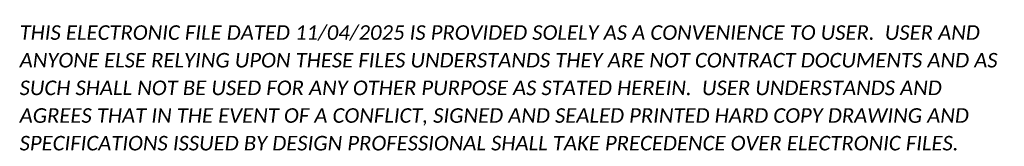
# Model space of a CAD drawing. Header units: feet. Extents: x 0 to 4031, y -13 to 232.
# Tile 2 of 2: x 4013.26 to 4030.92, y 229.59 to 231.86. Entities that reach past the tile are written whole.
import ezdxf

# ---------------------------------------------------------------- set-up
doc = ezdxf.new("R2010")
doc.units = ezdxf.units.FT
doc.header["$MEASUREMENT"] = 0
doc.layers.add('SC_Scratch15', color=7, linetype='Continuous', lineweight=15, plot=False)
doc.styles.add('P_Slanted - Normal Fixed Spacing', font='calibrii.ttf', dxfattribs={"height": 0.14})

# ---------------------------------------------------------------- blocks, each defined once
blk = doc.blocks.new('E-Submittal Disclaimer-Model')
at = {"layer": 'SC_Scratch15', "color": 40, "true_color": 0xffbf00, "insert": (0, 0), "char_height": 50, "width": 3403.363, "attachment_point": 7, "line_spacing_factor": 1.14, "style": 'P_Slanted - Normal Fixed Spacing'}
blk.add_mtext('THIS ELECTRONIC FILE DATED 11/04/2025 IS PROVIDED SOLELY AS A CONVENIENCE TO USER.  USER AND ANYONE ELSE RELYING UPON THESE FILES UNDERSTANDS THEY ARE NOT CONTRACT DOCUMENTS AND AS SUCH SHALL NOT BE USED FOR ANY OTHER PURPOSE AS STATED HEREIN.  USER UNDERSTANDS AND AGREES THAT IN THE EVENT OF A CONFLICT, SIGNED AND SEALED PRINTED HARD COPY DRAWING AND SPECIFICATIONS ISSUED BY DESIGN PROFESSIONAL SHALL TAKE PRECEDENCE OVER ELECTRONIC FILES.', dxfattribs=at)

msp = doc.modelspace()

# ---------------------------------------------------------------- block references
at = {"layer": 'SC_Scratch15', "xscale": 0.005218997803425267, "yscale": 0.005218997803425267, "zscale": 0.005218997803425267}
msp.add_blockref('E-Submittal Disclaimer-Model', (4013.255, 229.514), dxfattribs=at)

doc.saveas('drawing.dxf')
